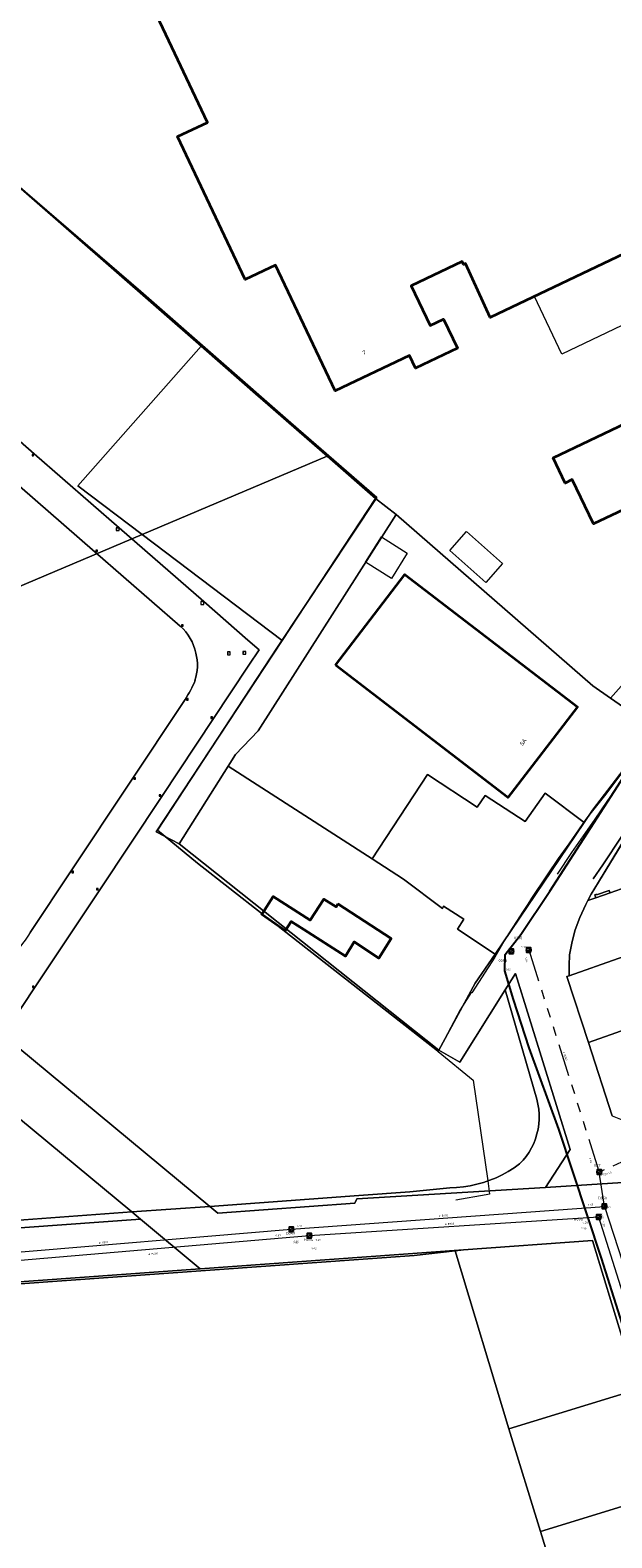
# Model space of a CAD drawing. Header units: metres. Extents: x 163628 to 167855, y 402678 to 405435.
# Tile 153 of 256: x 164660 to 164768, y 403191 to 403471. Entities that reach past the tile are written whole.
import ezdxf
from ezdxf.enums import TextEntityAlignment as Align

# ---------------------------------------------------------------- set-up
doc = ezdxf.new("R2010")
doc.units = ezdxf.units.M
doc.linetypes.add('X-CA190022.004-UO-WHM_Riolering gemeente_NLCS_v0.2$0$RI-GWA', pattern=[18.45, 6, -1.8, 1.75, -1.8, 1.75, -1.8, 1.75, -1.8])
doc.layers.get('0').update_dxf_attribs({"lineweight": 25})
for name, color, linetype, lineweight in [('X-CA190022.004-UO-BGT_Ondergrond$0$GE_201_SHDHek_Lijn_GEM', 253, 'X-CA190022.004-UO-BGT_Ondergrond$0$Hekwerk', 9), ('X-CA190022.004-UO-BGT_Ondergrond$0$GE_206_SHDDamwand_Lijn_GEM', 253, 'Continuous', 9), ('X-CA190022.004-UO-BGT_Ondergrond$0$GE_314_WGDRijbaanLokaleweg_Vlak_GEM', 253, 'Continuous', 9), ('X-CA190022.004-UO-BGT_Ondergrond$0$GE_363_OWGBerm_openverharding_Vlak_GEM', 253, 'Continuous', 9), ('X-CA190022.004-UO-BGT_Ondergrond$0$GE_401_OTDErf_Vlak_GEM', 253, 'Continuous', 9), ('X-CA190022.004-UO-BGT_Ondergrond$0$GE_4502_GBKN_Huisnummer_Lijn_GEM', 7, 'Continuous', 9), ('X-CA190022.004-UO-BGT_Ondergrond$0$GE_476_BTDGraslandagrarisch_Vlak_GEM', 253, 'Continuous', 9), ('X-CA190022.004-UO-BGT_Ondergrond$0$GE_601_PNDgrondvlakpand_Vlak_MV_GEM', 34, 'Continuous', 35), ('X-CA190022.004-UO-BGT_Ondergrond$0$GE_632_GBILuifel_Inrichtend_Vlak_GEM', 253, 'Continuous', 9), ('X-CA190022.004-UO-BGT_Ondergrond$0$GE_885_PutInspectieofRioolput_Punt_GEM', 253, 'Continuous', 9), ('X-CA190022.004-UO-BGT_Ondergrond$0$GE_886_PutKolk_Punt_GEM', 253, 'Continuous', 9), ('X-CA190022.004-UO-BGT_Ondergrond$0$N-WE-RI-PUT_INSPECTIE-S', 253, 'Continuous', 9), ('X-CA190022.004-UO-KAD_Percelen$0$B-WE-KG-GRENS_PERCEEL-GV', 150, 'Continuous', 9), ('X-CA190022.004-UO-WHM_Riolering gemeente - drukleidingen_v0.1$0$Riool_onder_druk_asbestcement_leidingen_450_hgml', 214, 'X-CA190022.004-UO-WHM_Riolering gemeente - drukleidingen_v0.1$0$1-200 PERSLEIDING', 25), ('X-CA190022.004-UO-WHM_Riolering gemeente_NLCS_v0.2$0$B-WE-RI-BOB-T18', 214, 'Continuous', 15), ('X-CA190022.004-UO-WHM_Riolering gemeente_NLCS_v0.2$0$B-WE-RI-DIAMETER-T18', 214, 'Continuous', 15), ('X-CA190022.004-UO-WHM_Riolering gemeente_NLCS_v0.2$0$B-WE-RI-GWA_TRANSPORTLEIDING-G', 214, 'X-CA190022.004-UO-WHM_Riolering gemeente_NLCS_v0.2$0$RI-GWA', 15), ('X-CA190022.004-UO-WHM_Riolering gemeente_NLCS_v0.2$0$B-WE-RI-HWA_TRANSPORTLEIDING-G', 214, 'X-CA190022.004-UO-WHM_Riolering gemeente_NLCS_v0.2$0$1-200 HEMELWATER', 15), ('X-CA190022.004-UO-WHM_Riolering gemeente_NLCS_v0.2$0$B-WE-RI-PUT-S', 214, 'Continuous', 15), ('X-CA190022.004-UO-WHM_Riolering gemeente_NLCS_v0.2$0$B-WE-RI-PUTDEKSELHOOGTE-T18', 214, 'Continuous', 15), ('X-CA190022.004-UO-WHM_Riolering gemeente_NLCS_v0.2$0$B-WE-RI-PUTNUMMER-T25', 214, 'Continuous', 15), ('X-CA190022.004-UO-WHM_Riolering gemeente_NLCS_v0.2$0$B-WE-RI-VWA_TRANSPORTLEIDING-G', 214, 'X-CA190022.004-UO-WHM_Riolering gemeente_NLCS_v0.2$0$1-200 VUILWATER', 15)]:
    doc.layers.add(name, color=color, linetype=linetype, lineweight=lineweight)
doc.styles.add('X-CA190022.004-UO-BGT_Ondergrond$0$BGT_NAR', font='arial.ttf', dxfattribs={"height": 1})
doc.styles.add('X-CA190022.004-UO-BGT_Ondergrond$0$NLCS-ISO', font='NLCS-ISO.ttf')
doc.styles.add('X-CA190022.004-UO-WHM_Riolering gemeente - drukleidingen_v0.1$0$NLCS-ISO', font='NLCS-ISO.ttf')
doc.styles.add('X-CA190022.004-UO-WHM_Riolering gemeente_NLCS_v0.2$0$NLCS-ISO', font='NLCS-ISO.ttf')
doc.styles.add('X-CA190022.004-UO-WHM_Riolering gemeente_NLCS_v0.2$0$NLCS-ISO-M200-T18', font='NLCS-ISO.ttf', dxfattribs={"height": 0.36})
doc.styles.add('X-CA190022.004-UO-WHM_Riolering gemeente_NLCS_v0.2$0$NLCS-ISO-M200-T25', font='NLCS-ISO.ttf', dxfattribs={"height": 0.5})
doc.linetypes.add('X-CA190022.004-UO-BGT_Ondergrond$0$Hekwerk', pattern='A,5,-1.5,[2,dgnlstyle-Veghel.shx,S=0.007937,R=0,X=0,Y=0],-1.5', length=8)
doc.linetypes.add('X-CA190022.004-UO-WHM_Riolering gemeente - drukleidingen_v0.1$0$1-200 PERSLEIDING', pattern='A,1.5,-0.6,["PERS",X-CA190022.004-UO-WHM_Riolering gemeente - drukleidingen_v0.1$0$NLCS-ISO,S=0.24,R=0,X=-0.5,Y=-0.12],-0.65', length=2.75)
doc.linetypes.add('X-CA190022.004-UO-WHM_Riolering gemeente_NLCS_v0.2$0$1-200 HEMELWATER', pattern='A,1.5,-0.6,["HWA",X-CA190022.004-UO-WHM_Riolering gemeente_NLCS_v0.2$0$NLCS-ISO,S=0.24,R=0,X=-0.5,Y=-0.12],-0.3', length=2.4)
doc.linetypes.add('X-CA190022.004-UO-WHM_Riolering gemeente_NLCS_v0.2$0$1-200 VUILWATER', pattern='A,1.5,-0.6,["DWA",X-CA190022.004-UO-WHM_Riolering gemeente_NLCS_v0.2$0$NLCS-ISO,S=0.24,R=0,X=-0.5,Y=-0.12],-0.3', length=2.4)

# ---------------------------------------------------------------- blocks, each defined once
blk = doc.blocks.new('X-CA190022.004-UO-BGT_Ondergrond$0$SRI-KOLK-SO')
at = {"color": 0, "linetype": 'ByBlock', "lineweight": 18}
blk.add_lwpolyline([(-1.125, -1.125), (1.125, -1.125), (1.125, 1.125), (-1.125, 1.125)], close=True, dxfattribs=at)
at = {"color": 0, "linetype": 'ByBlock', "lineweight": 18, "style": 'X-CA190022.004-UO-BGT_Ondergrond$0$NLCS-ISO'}
blk.add_text('k', height=1.5, dxfattribs=at).set_placement((0, 0), align=Align.MIDDLE_CENTER)
blk = doc.blocks.new('X-CA190022.004-UO-BGT_Ondergrond$0$IMGEOKolk')
at = {"xscale": 5, "yscale": 5, "zscale": 5}
blk.add_blockref('X-CA190022.004-UO-BGT_Ondergrond$0$SRI-KOLK-SO', (0, 0), dxfattribs=at)
blk = doc.blocks.new('X-CA190022.004-UO-BGT_Ondergrond$0$SRI-PUT_INSPECTIEPUT_RIOOLPUT-SO')
at = {"color": 0, "linetype": 'ByBlock', "lineweight": 18}
blk.add_lwpolyline([(-1.1, -1.1), (1.1, -1.1), (1.1, 1.1), (-1.1, 1.1)], close=True, dxfattribs=at)
at = {"color": 0, "linetype": 'ByBlock', "lineweight": 18, "style": 'X-CA190022.004-UO-BGT_Ondergrond$0$NLCS-ISO'}
blk.add_text('r', height=1.5, dxfattribs=at).set_placement((0, 0.3), align=Align.MIDDLE_CENTER)
blk = doc.blocks.new('X-CA190022.004-UO-BGT_Ondergrond$0$IMGEOInspectierioolput')
at = {"layer": 'X-CA190022.004-UO-BGT_Ondergrond$0$N-WE-RI-PUT_INSPECTIE-S', "xscale": 10, "yscale": 10, "zscale": 10}
blk.add_blockref('X-CA190022.004-UO-BGT_Ondergrond$0$SRI-PUT_INSPECTIEPUT_RIOOLPUT-SO', (0, 0), dxfattribs=at)
blk = doc.blocks.new('X-CA190022.004-UO-WHM_Riolering gemeente_NLCS_v0.2$0$B-SRI-PUT_BETON-SO')
blk.add_line((-1.4, -1.4), (1.4, 1.4))
at = {"lineweight": -3, "flags": 128}
blk.add_lwpolyline([(2, -2), (2, 2), (-2, 2), (-2, -2)], close=True, dxfattribs=at)
at = {"lineweight": -3}
blk.add_circle((0, 0), 2, dxfattribs=at)

msp = doc.modelspace()

# ---------------------------------------------------------------- linework, layer by layer
at = {"layer": 'X-CA190022.004-UO-BGT_Ondergrond$0$GE_201_SHDHek_Lijn_GEM'}
for p, q in [((164651.025, 403447.645), (164680.193, 403422.553)), ((164680.193, 403422.553), (164708.007, 403398.177)), ((164708.007, 403398.177), (164724.036, 403384.291)), ((164724.036, 403384.291), (164705.552, 403356.48)), ((164705.552, 403356.48), (164683.266, 403322.496))]:
    msp.add_line(p, q, dxfattribs=at)
at = {"layer": 'X-CA190022.004-UO-BGT_Ondergrond$0$GE_206_SHDDamwand_Lijn_GEM'}
for p, q in [((164683.266, 403322.496), (164690.692, 403316.387)), ((164690.692, 403316.387), (164702.718, 403306.984))]:
    msp.add_line(p, q, dxfattribs=at)
at = {"layer": 'X-CA190022.004-UO-BGT_Ondergrond$0$GE_314_WGDRijbaanLokaleweg_Vlak_GEM', "flags": 128}
for points in [[(164579.117, 403354.037), (164579.084, 403353.672), (164569.233, 403361.876), (164569.461, 403361.999), (164584.99, 403369.446), (164602.971, 403378.109), (164621.229, 403386.93), (164641.329, 403396.645), (164650.463, 403401.053), (164660.357, 403392.425), (164676.143, 403378.677), (164691.857, 403364.957), (164700.034, 403357.793), (164702.132, 403355.987), (164700.254, 403353.166), (164696.844, 403348.008), (164684.048, 403328.779), (164672.41, 403311.264), (164660.432, 403293.2), (164656.071, 403286.631)], [(164687.493, 403360.389), (164671.68, 403374.167), (164654.695, 403388.951)], [(164797.818, 403362.281), (164786.712, 403346.146), (164780.289, 403337.189), (164769.512, 403321.37), (164765.991, 403316.043), (164764.232, 403313.487)], [(164757.604, 403314.314), (164760.24, 403318.342), (164764.568, 403324.571), (164766.796, 403327.803), (164776.259, 403341.558), (164776.488, 403341.937), (164787.828, 403358.33), (164787.968, 403358.532), (164789.125, 403360.344), (164789.679, 403361.214)], [(164659.605, 403303.499), (164667.347, 403315.146), (164688.379, 403346.784)]]:
    msp.add_lwpolyline(points, dxfattribs=at)
at = {"layer": 'X-CA190022.004-UO-BGT_Ondergrond$0$GE_314_WGDRijbaanLokaleweg_Vlak_GEM'}
for centre, radius, start, end in [((164681.369, 403353.477), 9.235, 12.03336, 48.46094), ((164681.167, 403353.145), 9.505, 342.47979, 13.73842), ((164675.107, 403356.053), 16.188, 325.07065, 339.11976)]:
    msp.add_arc(centre, radius, start, end, dxfattribs=at)
at = {"layer": 'X-CA190022.004-UO-BGT_Ondergrond$0$GE_363_OWGBerm_openverharding_Vlak_GEM', "flags": 128}
msp.add_lwpolyline([(164764.232, 403313.487), (164765.991, 403316.043), (164769.512, 403321.37), (164780.289, 403337.189), (164786.712, 403346.146), (164797.818, 403362.281)], dxfattribs=at)
at = {"layer": 'X-CA190022.004-UO-BGT_Ondergrond$0$GE_401_OTDErf_Vlak_GEM', "flags": 128}
for points in [[(164759.12, 403530.17), (164800.18, 403443.96), (164745.05, 403417.73), (164740.46, 403427.78), (164740.11, 403427.61), (164739.84, 403428.16), (164730.4, 403423.64), (164733.94, 403416.23), (164736.4, 403417.41), (164738.98, 403412.01), (164731.18, 403408.32), (164730.08, 403410.66), (164716.27, 403404.09), (164705.16, 403427.48), (164699.57, 403424.82), (164686.97, 403451.33), (164692.56, 403453.99), (164683.12, 403473.84)], [(164775.462, 403341.121), (164766.558, 403329.202), (164762.86, 403324.529), (164759.668, 403319.977), (164757.722, 403317.256), (164755.667, 403314.232), (164752.769, 403309.866), (164752.04, 403308.744), (164751.211, 403307.446), (164748.016, 403302.597), (164745.912, 403298.921), (164741.649, 403292.301), (164741.546, 403292.348), (164739.471, 403289.136), (164735.403, 403281.413), (164734.97, 403281.767), (164705.12, 403305.106), (164707.006, 403303.805), (164708.07, 403305.528), (164710.425, 403304.038), (164718.186, 403299.076), (164719.797, 403301.744), (164724.38, 403298.749), (164726.648, 403302.393), (164716.798, 403308.844), (164716.453, 403308.279), (164714.143, 403309.674), (164711.601, 403305.82), (164704.778, 403310.191), (164702.718, 403306.984), (164690.692, 403316.387), (164683.266, 403322.496), (164705.552, 403356.48), (164724.036, 403384.291), (164708.007, 403398.177), (164680.193, 403422.553), (164651.025, 403447.645)], [(164790.279, 403407.814), (164791.687, 403408.483), (164791.192, 403409.494), (164799.252, 403413.375), (164806.048, 403399.305), (164797.972, 403395.419), (164797.52, 403396.41), (164796.103, 403395.714), (164796.94, 403393.97), (164789.52, 403390.41), (164789.09, 403391.3), (164774.332, 403384.207), (164764.29, 403379.38), (164760.33, 403387.62), (164759.01, 403386.98), (164756.77, 403391.64), (164783.75, 403404.55), (164783.34, 403405.41), (164782.48, 403404.99), (164782.37, 403405.24), (164789.8, 403408.81), (164790.279, 403407.814)], [(164716.32, 403353.18), (164729.23, 403369.99), (164761.27, 403345.39), (164748.36, 403328.57), (164716.32, 403353.18)], [(164763.982, 403310.801), (164770.363, 403321.3)]]:
    msp.add_lwpolyline(points, dxfattribs=at)
at = {"layer": 'X-CA190022.004-UO-BGT_Ondergrond$0$GE_476_BTDGraslandagrarisch_Vlak_GEM', "flags": 128}
for points in [[(164550.644, 403376.15), (164547.47, 403378.197), (164550.692, 403380.132), (164585.837, 403401.236), (164576.505, 403409.845), (164544.826, 403395.416), (164541.387, 403400.972), (164540.023, 403403.175), (164548.566, 403407.824), (164615.122, 403439.733), (164637.618, 403450.032), (164644.299, 403453.372), (164651.025, 403447.645), (164680.193, 403422.553)], [(164680.193, 403422.553), (164708.007, 403398.177), (164724.036, 403384.291), (164705.552, 403356.48), (164683.266, 403322.496), (164690.692, 403316.387), (164702.718, 403306.984), (164702.619, 403306.831), (164705.12, 403305.106), (164734.97, 403281.767), (164735.403, 403281.413), (164741.941, 403276.088), (164744.605, 403257.361), (164744.678, 403256.85), (164744.958, 403254.884), (164744.324, 403254.775), (164738.677, 403253.799)], [(164656.071, 403286.631), (164660.432, 403293.2), (164672.41, 403311.264), (164684.048, 403328.779), (164696.844, 403348.008), (164700.254, 403353.166), (164702.132, 403355.987), (164700.034, 403357.793), (164691.857, 403364.957), (164676.143, 403378.677), (164660.357, 403392.425), (164650.463, 403401.053), (164641.329, 403396.645), (164621.229, 403386.93), (164602.971, 403378.109), (164584.99, 403369.446), (164569.461, 403361.999), (164569.233, 403361.876), (164564.605, 403365.734), (164559.739, 403369.59)], [(164654.695, 403388.951), (164671.68, 403374.167), (164687.493, 403360.389)], [(164688.379, 403346.784), (164667.347, 403315.146), (164659.605, 403303.499)]]:
    msp.add_lwpolyline(points, dxfattribs=at)
at = {"layer": 'X-CA190022.004-UO-BGT_Ondergrond$0$GE_476_BTDGraslandagrarisch_Vlak_GEM', "extrusion": (0, 0, -1)}
for centre, radius, start, end in [((-164681.369, 403353.477), 9.235, 131.53906, 167.96664), ((-164681.167, 403353.145), 9.505, 166.26158, 197.52021), ((-164675.107, 403356.053), 16.188, 200.88024, 214.92935), ((-164637.979, 403316.637), 25.303, 211.27863, 226.37218)]:
    msp.add_arc(centre, radius, start, end, dxfattribs=at)
at = {"layer": 'X-CA190022.004-UO-BGT_Ondergrond$0$GE_601_PNDgrondvlakpand_Vlak_MV_GEM', "flags": 128}
for points in [[(164759.12, 403530.17), (164800.18, 403443.96), (164745.05, 403417.73), (164740.46, 403427.78), (164740.11, 403427.61), (164739.84, 403428.16), (164730.4, 403423.64), (164733.94, 403416.23), (164736.4, 403417.41), (164738.98, 403412.01), (164731.18, 403408.32), (164730.08, 403410.66), (164716.27, 403404.09), (164705.16, 403427.48), (164699.57, 403424.82), (164686.97, 403451.33), (164692.56, 403453.99), (164683.12, 403473.84)], [(164790.279, 403407.814), (164791.687, 403408.483), (164791.192, 403409.494), (164799.252, 403413.375), (164806.048, 403399.305), (164797.972, 403395.419), (164797.52, 403396.41), (164796.103, 403395.714), (164796.94, 403393.97), (164789.52, 403390.41), (164789.09, 403391.3), (164774.332, 403384.207), (164764.29, 403379.38), (164760.33, 403387.62), (164759.01, 403386.98), (164756.77, 403391.64), (164783.75, 403404.55), (164783.34, 403405.41), (164782.48, 403404.99), (164782.37, 403405.24), (164789.8, 403408.81), (164790.279, 403407.814)], [(164716.32, 403353.18), (164729.23, 403369.99), (164761.27, 403345.39), (164748.36, 403328.57), (164716.32, 403353.18)], [(164716.798, 403308.844), (164726.648, 403302.393), (164724.38, 403298.749), (164719.797, 403301.744), (164718.186, 403299.076), (164710.425, 403304.038), (164708.07, 403305.528), (164707.006, 403303.805), (164705.12, 403305.106), (164702.619, 403306.831), (164702.718, 403306.984), (164704.778, 403310.191), (164711.601, 403305.82), (164714.143, 403309.674), (164716.453, 403308.279), (164716.798, 403308.844)]]:
    msp.add_lwpolyline(points, dxfattribs=at)
at = {"layer": 'X-CA190022.004-UO-BGT_Ondergrond$0$GE_632_GBILuifel_Inrichtend_Vlak_GEM', "flags": 128}
for points in [[(164753.303, 403421.657), (164792.015, 403440.075), (164797.144, 403429.417), (164758.364, 403410.936), (164753.303, 403421.657)], [(164726.717, 403369.253), (164721.898, 403372.28), (164724.856, 403376.989), (164729.675, 403373.962), (164726.717, 403369.253)], [(164737.554, 403374.444), (164740.657, 403377.97), (164747.389, 403372.029), (164744.285, 403368.503), (164737.554, 403374.444)]]:
    msp.add_lwpolyline(points, dxfattribs=at)
at = {"layer": 'X-CA190022.004-UO-KAD_Percelen$0$B-WE-KG-GRENS_PERCEEL-GV', "flags": 128}
for points in [[(164650.993, 403447.673), (164691.364, 403412.413), (164701.973, 403403.147), (164702.342, 403402.825), (164709.573, 403396.51), (164714.777, 403391.964), (164723.788, 403384.094), (164727.601, 403381.15), (164764.167, 403349.345), (164767.456, 403347.051), (164771.922, 403352.119), (164827.955, 403404.53), (164832.567, 403408.529), (164836.9, 403411.527), (164856.673, 403423.489), (164864.996, 403430.304), (164860.969, 403463.589), (164858.048, 403489.835)], [(164645.235, 403292.179), (164692.989, 403252.628), (164720.647, 403254.616), (164730.159, 403255.3), (164737.559, 403256.085), (164738.826, 403256.135), (164740.088, 403256.257), (164741.34, 403256.453), (164742.58, 403256.72), (164743.802, 403257.058), (164745.002, 403257.467), (164746.177, 403257.944), (164747.322, 403258.488), (164748.434, 403259.097), (164749.509, 403259.769), (164750.543, 403260.502), (164751.178, 403261.183), (164751.76, 403261.909), (164752.286, 403262.678), (164752.752, 403263.484), (164753.155, 403264.323), (164753.495, 403265.19), (164753.767, 403266.081), (164753.972, 403266.989), (164754.108, 403267.91), (164754.173, 403268.839), (164754.168, 403269.77), (164754.093, 403270.698), (164753.948, 403271.618), (164753.734, 403272.524), (164747.865, 403292.861), (164739.462, 403279.394), (164735.507, 403281.665), (164687.273, 403319.98), (164683.039, 403322.226), (164706.413, 403357.714), (164680.447, 403377.432), (164595.119, 403341.313)], [(164771.922, 403352.119), (164767.456, 403347.051), (164775.692, 403341.308), (164764.086, 403326.212), (164762.538, 403323.919), (164756.483, 403314.95), (164745.989, 403299.49), (164742.309, 403294.063), (164735.507, 403281.665), (164739.462, 403279.394), (164747.865, 403292.861), (164749.747, 403295.877), (164759.958, 403263.178), (164755.331, 403256.122), (164771.633, 403257.198)], [(164767.739, 403269.441), (164763.336, 403283.061), (164759.319, 403295.298), (164759.753, 403295.451), (164759.737, 403297.382), (164759.82, 403299.358), (164760.311, 403301.818), (164760.867, 403303.976), (164761.73, 403306.303), (164762.855, 403308.714), (164763.227, 403309.427), (164763.863, 403310.647), (164771.35, 403322.86)], [(164801.024, 403161.24), (164790.628, 403195.355), (164790.581, 403195.51), (164786.705, 403208.229), (164786.592, 403208.6), (164779.722, 403231.146), (164776.581, 403241.322), (164773.978, 403249.741), (164773.43, 403251.514), (164771.633, 403257.198), (164755.331, 403256.122), (164720.318, 403254.016), (164719.896, 403253.248), (164694.494, 403251.382), (164692.989, 403252.628), (164678.489, 403251.586), (164680.093, 403250.257), (164691.212, 403241.049), (164740.132, 403244.572), (164764.109, 403246.299), (164769.723, 403227.849), (164772.542, 403218.648), (164778.379, 403199.598), (164783.837, 403181.786)], [(164622.453, 403246.109), (164680.093, 403250.257), (164678.489, 403251.586), (164655.103, 403249.905)], [(164656.878, 403238.193), (164730.978, 403243.488), (164738.547, 403244.384), (164740.132, 403244.572), (164691.212, 403241.049), (164623.2, 403236.138)], [(164652.214, 403232.707), (164662.377, 403141.501), (164665.41, 403118.22), (164666.428, 403118.277), (164686.481, 403119.394), (164697.188, 403119.88), (164706.227, 403120.29), (164714.777, 403120.671), (164723.529, 403121.076), (164732.396, 403121.478), (164741.636, 403121.897), (164748.982, 403122.23), (164753.402, 403122.431), (164757.048, 403122.596), (164765.424, 403122.977), (164767.002, 403123.049), (164765.491, 403155.997), (164760.026, 403173.849), (164754.392, 403192.252), (164748.559, 403211.304), (164738.547, 403244.384), (164730.978, 403243.488), (164656.878, 403238.193)]]:
    msp.add_lwpolyline(points, dxfattribs=at)
for points in [[(164533.661, 403395.537), (164536.42, 403392.642), (164545.1, 403385.464), (164555.693, 403375.191), (164566.594, 403365.264), (164577.825, 403355.696), (164595.119, 403341.313), (164680.447, 403377.432), (164668.445, 403386.48), (164691.364, 403412.413), (164650.993, 403447.673), (164626.374, 403435.474), (164604.713, 403424.761), (164545.351, 403395.395), (164541.93, 403398.21), (164541.836, 403398.096), (164540.946, 403398.913)], [(164714.777, 403391.964), (164709.573, 403396.51), (164702.342, 403402.825), (164701.973, 403403.147), (164691.364, 403412.413), (164668.445, 403386.48), (164680.447, 403377.432)], [(164714.777, 403391.964), (164680.447, 403377.432), (164706.413, 403357.714), (164723.788, 403384.094)], [(164706.413, 403357.714), (164683.039, 403322.226), (164687.273, 403319.98), (164696.418, 403334.425), (164697.779, 403336.575), (164701.998, 403340.965), (164727.601, 403381.15), (164723.788, 403384.094)], [(164696.418, 403334.425), (164723.133, 403317.2), (164733.411, 403332.857), (164742.673, 403326.778), (164744.111, 403328.921), (164751.574, 403324.087), (164755.31, 403329.398), (164762.538, 403323.919), (164764.086, 403326.212), (164775.692, 403341.308), (164767.456, 403347.051), (164764.167, 403349.345), (164727.601, 403381.15), (164701.998, 403340.965), (164697.779, 403336.575)], [(164803.217, 403366.245), (164774.402, 403327.035), (164774.969, 403327.231), (164777.93, 403328.25), (164780.63, 403329.18), (164781.56, 403326.46), (164778.87, 403325.53), (164771.35, 403322.86), (164763.863, 403310.647), (164763.227, 403309.427), (164764.691, 403309.941), (164764.501, 403310.494), (164764.809, 403310.593), (164764.852, 403310.482), (164767.206, 403311.319), (164767.364, 403310.879), (164774.713, 403313.458), (164774.757, 403313.336), (164778.03, 403314.484), (164781.897, 403303.227), (164800.94, 403309.996), (164793.95, 403330.87), (164789.332, 403344.637), (164804.356, 403362.803)], [(164687.273, 403319.98), (164735.507, 403281.665), (164742.309, 403294.063), (164745.989, 403299.49), (164738.979, 403304.115), (164740.166, 403305.973), (164736.413, 403308.359), (164736.202, 403307.929), (164728.975, 403313.434), (164723.133, 403317.2), (164696.418, 403334.425)], [(164723.133, 403317.2), (164728.975, 403313.434), (164736.202, 403307.929), (164736.413, 403308.359), (164740.166, 403305.973), (164738.979, 403304.115), (164745.989, 403299.49), (164756.483, 403314.95), (164762.538, 403323.919), (164755.31, 403329.398), (164751.574, 403324.087), (164744.111, 403328.921), (164742.673, 403326.778), (164733.411, 403332.857)], [(164774.713, 403313.458), (164767.364, 403310.879), (164764.691, 403309.941), (164763.227, 403309.427), (164762.855, 403308.714), (164761.73, 403306.303), (164760.867, 403303.976), (164760.311, 403301.818), (164759.82, 403299.358), (164759.737, 403297.382), (164759.753, 403295.451), (164768.84, 403298.66), (164781.82, 403303.2), (164781.897, 403303.227), (164778.03, 403314.484), (164774.757, 403313.336)], [(164767.364, 403310.879), (164767.206, 403311.319), (164764.852, 403310.482), (164764.809, 403310.593), (164764.501, 403310.494), (164764.691, 403309.941)], [(164800.94, 403309.996), (164781.897, 403303.227), (164781.82, 403303.2), (164768.84, 403298.66), (164759.753, 403295.451), (164759.319, 403295.298), (164763.336, 403283.061), (164793.818, 403293.83), (164793.52, 403294.673), (164804.609, 403298.589), (164804.81, 403298.626)], [(164809.971, 403283.257), (164806.56, 403293.05), (164804.81, 403298.626), (164804.609, 403298.589), (164793.52, 403294.673), (164793.818, 403293.83), (164763.336, 403283.061), (164767.739, 403269.441), (164773.6, 403267.089)], [(164720.647, 403254.616), (164692.989, 403252.628), (164694.494, 403251.382), (164719.896, 403253.248), (164720.318, 403254.016), (164755.331, 403256.122), (164759.958, 403263.178), (164749.747, 403295.877), (164747.865, 403292.861), (164753.734, 403272.524), (164753.948, 403271.618), (164754.093, 403270.698), (164754.168, 403269.77), (164754.173, 403268.839), (164754.108, 403267.91), (164753.972, 403266.989), (164753.767, 403266.081), (164753.495, 403265.19), (164753.155, 403264.323), (164752.752, 403263.484), (164752.286, 403262.678), (164751.76, 403261.909), (164751.178, 403261.183), (164750.543, 403260.502), (164749.509, 403259.769), (164748.434, 403259.097), (164747.322, 403258.488), (164746.177, 403257.944), (164745.002, 403257.467), (164743.802, 403257.058), (164742.58, 403256.72), (164741.34, 403256.453), (164740.088, 403256.257), (164738.826, 403256.135), (164737.559, 403256.085), (164730.159, 403255.3)], [(164645.235, 403292.179), (164645.594, 403290.681), (164645.879, 403289.168), (164646.09, 403287.642), (164647.229, 403277.474), (164678.489, 403251.586), (164692.989, 403252.628)], [(164647.229, 403277.474), (164649.822, 403254.328), (164649.919, 403253.751), (164650.083, 403253.189), (164650.313, 403252.651), (164650.603, 403252.143), (164650.952, 403251.673), (164651.353, 403251.248), (164651.802, 403250.872), (164652.291, 403250.552), (164652.815, 403250.291), (164653.366, 403250.094), (164653.936, 403249.963), (164654.518, 403249.899), (164655.103, 403249.905), (164678.489, 403251.586)], [(164356.558, 403216.885), (164402.906, 403220.232), (164623.2, 403236.138), (164691.212, 403241.049), (164680.093, 403250.257), (164622.453, 403246.109), (164467.899, 403234.987), (164299.737, 403222.886), (164300.479, 403212.882), (164310.112, 403213.627), (164356.198, 403216.859)], [(164740.132, 403244.572), (164738.547, 403244.384), (164748.559, 403211.304), (164772.542, 403218.648), (164769.723, 403227.849), (164764.109, 403246.299)], [(164778.379, 403199.598), (164772.542, 403218.648), (164748.559, 403211.304), (164754.392, 403192.252)], [(164754.392, 403192.252), (164760.026, 403173.849), (164783.837, 403181.786), (164778.379, 403199.598)]]:
    msp.add_lwpolyline(points, close=True, dxfattribs=at)
at = {"layer": 'X-CA190022.004-UO-WHM_Riolering gemeente - drukleidingen_v0.1$0$Riool_onder_druk_asbestcement_leidingen_450_hgml', "flags": 128}
msp.add_lwpolyline([(164814.8, 403149.632), (164811.936, 403148.48), (164810.656, 403148.064), (164805.744, 403146.752), (164797.952, 403144.672), (164797.392, 403144.736), (164796.848, 403144.992), (164796.368, 403145.472), (164795.712, 403146.912), (164793.088, 403155.296), (164786.528, 403176), (164778.416, 403203.104), (164770.368, 403228.32), (164765.728, 403243.008), (164757.856, 403266.944), (164752.336, 403282.048), (164749.424, 403291.072), (164747.808, 403296.352), (164747.856, 403299.424), (164750.736, 403303.104), (164756.128, 403311.168), (164768.08, 403329.696), (164783.296, 403353.248), (164790.832, 403364.96), (164794.416, 403370.624), (164799.328, 403376.576), (164810.256, 403387.424), (164822.624, 403398.208), (164848.768, 403416.704), (164864.032, 403425.632), (164868.352, 403428.416), (164864.032, 403471.712), (164861.12, 403503.84), (164856.864, 403507.744), (164851.984, 403509.888), (164846.608, 403513.664), (164840.64, 403520.224), (164832.896, 403531.168), (164828.368, 403537.152), (164816.752, 403554.336), (164814.592, 403557.472), (164814.16, 403558.112), (164813.584, 403558.944)], dxfattribs=at)
at = {"layer": 'X-CA190022.004-UO-WHM_Riolering gemeente_NLCS_v0.2$0$B-WE-RI-GWA_TRANSPORTLEIDING-G'}
for p in [(164752.24, 403300.256), (164800.064, 403274.144)]:
    msp.add_line(p, (164765.328, 403259.008), dxfattribs=at)
at = {"layer": 'X-CA190022.004-UO-WHM_Riolering gemeente_NLCS_v0.2$0$B-WE-RI-HWA_TRANSPORTLEIDING-G'}
for p, q in [((164711.488, 403247.2), (164765.216, 403250.656)), ((164765.216, 403250.656), (164781.408, 403199.104)), ((164654.896, 403242.4), (164711.488, 403247.2))]:
    msp.add_line(p, q, dxfattribs=at)
at = {"layer": 'X-CA190022.004-UO-WHM_Riolering gemeente_NLCS_v0.2$0$B-WE-RI-VWA_TRANSPORTLEIDING-G'}
for p, q in [((164766.304, 403252.608), (164765.328, 403259.008)), ((164708.128, 403248.384), (164766.304, 403252.608)), ((164766.304, 403252.608), (164782.848, 403201.632)), ((164640, 403242.656), (164708.128, 403248.384))]:
    msp.add_line(p, q, dxfattribs=at)

# ---------------------------------------------------------------- block references
at = {"layer": 'X-CA190022.004-UO-BGT_Ondergrond$0$GE_885_PutInspectieofRioolput_Punt_GEM', "xscale": 0.025, "yscale": 0.025, "zscale": 0.025}
for p in [(164675.886, 403378.42), (164691.589, 403364.711), (164696.515, 403355.349), (164699.379, 403355.445)]:
    msp.add_blockref('X-CA190022.004-UO-BGT_Ondergrond$0$IMGEOInspectierioolput', p, dxfattribs=at)
at = {"layer": 'X-CA190022.004-UO-BGT_Ondergrond$0$GE_886_PutKolk_Punt_GEM', "xscale": 0.025, "yscale": 0.025, "zscale": 0.025}
for p in [(164660.115, 403392.153), (164671.949, 403374.4), (164687.87, 403360.515), (164688.81, 403346.802), (164693.321, 403343.398), (164679.035, 403332.115), (164683.74, 403328.938), (164667.503, 403314.745), (164672.095, 403311.537), (164660.153, 403293.415)]:
    msp.add_blockref('X-CA190022.004-UO-BGT_Ondergrond$0$IMGEOKolk', p, dxfattribs=at)
at = {"layer": 'X-CA190022.004-UO-WHM_Riolering gemeente_NLCS_v0.2$0$B-WE-RI-PUT-S', "xscale": 0.2, "yscale": 0.2, "zscale": 0.2}
for p in [(164748.992, 403300), (164752.24, 403300.256), (164765.328, 403259.008), (164766.304, 403252.608), (164765.216, 403250.656), (164708.128, 403248.384), (164711.488, 403247.2)]:
    msp.add_blockref('X-CA190022.004-UO-WHM_Riolering gemeente_NLCS_v0.2$0$B-SRI-PUT_BETON-SO', p, dxfattribs=at)

# ---------------------------------------------------------------- texts
at = {"layer": 'X-CA190022.004-UO-BGT_Ondergrond$0$GE_4502_GBKN_Huisnummer_Lijn_GEM', "style": 'X-CA190022.004-UO-BGT_Ondergrond$0$BGT_NAR'}
for s, rotation, p in [('7', 25.4, (164721.646, 403411.217)), ('5A', 52.5, (164751.211, 403338.855))]:
    msp.add_text(s, height=0.75, rotation=rotation, dxfattribs=at).set_placement(p, align=Align.MIDDLE_CENTER)
at = {"layer": 'X-CA190022.004-UO-WHM_Riolering gemeente_NLCS_v0.2$0$B-WE-RI-BOB-T18', "style": 'X-CA190022.004-UO-WHM_Riolering gemeente_NLCS_v0.2$0$NLCS-ISO-M200-T18'}
for s, rotation, p in [('7.52', 287.6173, (164751.525, 403298.868)), ('7.45', 287.6173, (164763.392, 403261.563)), ('7.45', 23.5318, (164766.778, 403258.442)), ('6.69', 4.1685, (164763.266, 403252.7)), ('7.20', 3.6842, (164762.266, 403249.378)), ('6.69', 287.9759, (164765.594, 403251.234)), ('7.20', 287.4334, (164765.826, 403249.711)), ('6.65', 4.7987, (164705.212, 403247.031)), ('6.75', 4.1685, (164709.205, 403248.759)), ('7.20', 3.6842, (164712.648, 403246.183)), ('7.20', 4.8578, (164708.564, 403245.858))]:
    msp.add_text(s, height=0.36, rotation=rotation, dxfattribs=at).set_placement(p)
at = {"layer": 'X-CA190022.004-UO-WHM_Riolering gemeente_NLCS_v0.2$0$B-WE-RI-DIAMETER-T18', "style": 'X-CA190022.004-UO-WHM_Riolering gemeente_NLCS_v0.2$0$NLCS-ISO-M200-T18'}
for s, rotation, p in [('ø B300', 287.6173, (164758.575, 403281.326)), ('ø B300', 4.1685, (164735.517, 403250.677)), ('ø B600', 3.6842, (164736.649, 403249.131)), ('ø B300', 4.7987, (164672.366, 403245.678)), ('ø B600', 4.8578, (164681.604, 403243.567))]:
    msp.add_text(s, height=0.36, rotation=rotation, dxfattribs=at).set_placement(p)
at = {"layer": 'X-CA190022.004-UO-WHM_Riolering gemeente_NLCS_v0.2$0$B-WE-RI-PUTDEKSELHOOGTE-T18', "style": 'X-CA190022.004-UO-WHM_Riolering gemeente_NLCS_v0.2$0$NLCS-ISO-M200-T18'}
for s, p in [('9.00', (164750.88, 403300.65)), ('9.12', (164747.987, 403296.43)), ('9.00', (164765.702, 403258.41)), ('9.05', (164766.472, 403252.306)), ('9.05', (164761.971, 403248.385)), ('9.05', (164708.502, 403245.78)), ('9.02', (164711.852, 403244.61))]:
    msp.add_text(s, height=0.36, dxfattribs=at).set_placement(p)
at = {"layer": 'X-CA190022.004-UO-WHM_Riolering gemeente_NLCS_v0.2$0$B-WE-RI-PUTNUMMER-T25', "style": 'X-CA190022.004-UO-WHM_Riolering gemeente_NLCS_v0.2$0$NLCS-ISO-M200-T25'}
for s, p in [('0270', (164749.52, 403302.25)), ('00P3', (164746.627, 403298.03)), ('0271', (164764.342, 403260.01)), ('D050', (164765.112, 403253.906)), ('H095', (164760.611, 403249.985)), ('D049', (164707.142, 403247.38)), ('H094', (164710.492, 403246.21))]:
    msp.add_text(s, height=0.5, dxfattribs=at).set_placement(p)

doc.saveas('drawing.dxf')
